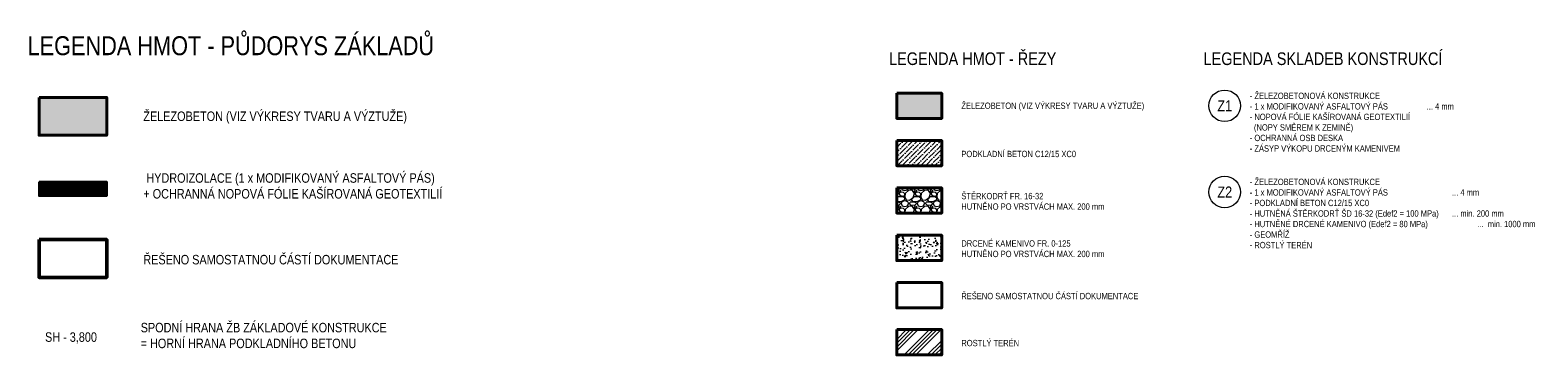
# Model space of a CAD drawing. Header units: millimetres. Extents: x -2694 to 670324, y -147023 to 76385.
# Tile 5 of 51: x 115576 to 163292, y -58248 to -47962. Entities that reach past the tile are written whole.
import ezdxf

# ---------------------------------------------------------------- set-up
doc = ezdxf.new("R2010")
doc.units = ezdxf.units.MM
doc.header["$LTSCALE"] = 10
for name, color, linetype, lineweight in [('A_KOTY', 7, 'Continuous', 13), ('A_TABULKY', 131, 'Continuous', 13), ('A_TUCNA', 1, 'Continuous', 40), ('CA_ZAKLADY25', 43, 'Continuous', 20)]:
    doc.layers.add(name, color=color, linetype=linetype, lineweight=lineweight)
doc.layers.add('A_SRAF', color=8, linetype='Continuous', lineweight=13, transparency=0.3)
doc.layers.add('A_SRAFY_ZB', color=7, linetype='Continuous', lineweight=13, true_color=0xc8c8c8, transparency=0.3)
doc.layers.add('B_PUD_ZAKLAD_TENKA_PODKLADNI_BETON_A_H.I.', color=7, linetype='Continuous', lineweight=30, true_color=0x05ff44)
doc.layers.add('B_PUD_ZAKLAD_TUCNA_ZAKLAD_SPARA', color=7, linetype='Continuous', lineweight=40, true_color=0xff054b)
doc.styles.add('KÓTY', font='ARIALN.TTF')
doc.styles.add('TEXT', font='ARIALN.TTF', dxfattribs={"height": 100})

msp = doc.modelspace()

# ---------------------------------------------------------------- hatches: boundary and pattern name
at = {"layer": 'A_SRAF'}
h = msp.add_hatch(dxfattribs=at)
h.set_pattern_fill('ANSI36', color=256, scale=33)
h.set_pattern_definition([(45, (0, 1500), (55.565335, 203.73956), [261.9375, -52.3875, 0, -52.3875])])
h.paths.add_polyline_path([(144429, -51458.8), (143001.8, -51458.8), (143001.8, -52258.8), (144429, -52258.8)])
h = msp.add_hatch(dxfattribs=at)
h.set_pattern_fill('GRAVEL', color=256, scale=20)
h.set_pattern_definition([(228.012788, (365.76, 8008), (-4064, -4572), [68.3443, -6766.0967]), (184.969741, (320.04, 7957.2), (6095.9999976, 508.000029), [117.281, -11610.8098]), (132.510447, (203.2, 7947.04), (5080.000002, -5587.999998), [82.6963, -8186.9446]), (267.273689, (5.08, 7820.04), (508.000001, 10160), [106.8009, -10573.2875]), (292.833654, (0, 7713.36), (-2540.0000002, 6096), [104.7267, -10367.9615]), (357.273689, (40.64, 7616.84), (-10160, 508.000001), [106.8009, -10573.2875]), (37.69424, (147.32, 7611.76), (-6603.9999997, -5080.0000004), [141.2387, -13982.623]), (72.255328, (259.08, 7698.12), (3556.000001, 11175.9999997), [133.3439, -13201.0513]), (121.429566, (299.72, 7825.12), (-4064.0000006, 6603.9999996), [107.1626, -10609.1091]), (175.236358, (243.84, 7916.56), (5588, -508.000001), [122.3427, -5994.7874]), (222.397438, (121.92, 7926.72), (-6095.9999998, -5588.0000002), [158.2156, -15663.3545]), (138.814075, (508, 7814.96), (-3556, 3048), [54.0009, -5346.1132]), (171.469234, (467.36, 7850.52), (6604, -1015.999999), [102.7364, -10170.9278]), (225, (365.76, 7865.76), (-7e-14, -508), [71.8419, -646.5786]), (203.19859, (330.2, 7926.72), (2540, 1016), [38.6883, -3830.1245]), (291.80141, (294.64, 7911.48), (-508, 1524), [54.7131, -2680.9506]), (30.963757, (314.96, 7860.68), (1524, 1016), [88.864, -2873.2596]), (161.56505, (391.16, 7906.4), (1016, -508), [64.2574, -1542.1796]), (16.38954, (0, 7911.48), (5080, 1524), [90.0176, -8911.7653]), (70.346176, (86.36, 7936.88), (-2032, -5588), [75.5198, -7476.4431]), (293.19859, (391.16, 8008), (-1016, 2540), [77.376, -3791.4367]), (343.61046, (421.64, 7936.88), (-5080, 1523.9999996), [90.0176, -8911.7653]), (339.443955, (0, 7596.52), (-2540, 1016), [86.807, -4253.5469]), (294.77514, (81.28, 7566.04), (-2540.000003, 5587.999999), [72.7344, -7200.7187]), (66.80141, (396.24, 7500), (1016, 2540), [77.376, -3791.4367]), (17.354025, (426.72, 7571.12), (-6604, -2032.0000004), [85.1565, -8430.4752]), (69.443955, (147.32, 7500), (-1016, -2540), [43.4035, -4296.9504]), (101.30993, (365.76, 7500), (-508, 2032), [25.903, -2564.399]), (165.96376, (360.68, 7525.4), (1524, -508), [104.7267, -1989.8109]), (186.009006, (259.08, 7550.8), (5080, 508.0000003), [97.0534, -9608.273]), (303.69007, (314.96, 7814.96), (-508, 1016), [73.2648, -1758.3553]), (353.157227, (355.6, 7754), (8636, -1015.9999995), [127.9114, -12663.2018]), (60.945396, (482.6, 7738.76), (-2032, -3556), [52.3016, -5177.8785]), (90, (508, 7784.5), (-508, 508), [30.48, -477.52]), (120.256437, (248.92, 7566.04), (2032, -3556), [70.5734, -6986.7882]), (48.012787, (213.36, 7627), (4064, 4572), [136.6886, -6697.7524]), (0, (304.8, 7728.6), (508, 508), [132.08, -375.92]), (325.304846, (436.88, 7728.6), (5080.000002, -3555.999997), [80.3219, -7951.8633]), (254.054604, (502.92, 7682.88), (-508, -2032), [73.9658, -3624.33]), (207.645975, (482.6, 7611.76), (-9652.0000004, -5079.9999993), [120.429, -11922.4929]), (175.426079, (375.92, 7555.88), (-6604, 508), [127.4059, -12613.1693])])
h.paths.add_polyline_path([(144429, -52958.8), (143001.8, -52958.8), (143001.8, -53758.8), (144429, -53758.8)])
h = msp.add_hatch(dxfattribs=at)
h.set_pattern_fill('AR-CONC', color=256, scale=2)
h.set_pattern_definition([(50, (0, 4500), (364.36934, -31.87817), [38.1, -419.1]), (355, (0, 4500), (-70.4868, 382.1137), [30.48, -335.2812]), (100.45144, (30.36, 4497.34), (293.8825, 350.2355), [32.38, -356.1805]), (46.1842, (0, 4601.6), (542.1581, -84.0847), [57.15, -628.65]), (96.63556, (45.2, 4594.6), (474.8083, 494.8522), [48.57, -534.2712]), (351.18415, (0, 4601.6), (474.8083, 494.8522), [45.72, -502.9195]), (21, (50.8, 4576.2), (303.2288, -204.5304), [38.1, -419.1]), (326, (50.8, 4576.2), (123.6041, 368.3759), [30.48, -335.28]), (71.45144, (76.07, 4559.16), (426.8328, 163.8455), [32.38, -356.1799]), (37.5, (0, 4500), (6.17721, 169.11008), [0, -331.216, 0, -340.36, 0, -336.55]), (7.5, (0, 4500), (133.63933, 200.36115), [0, -194.056, 0, -323.596, 0, -128.27]), (327.5, (-113.28, 4500), (271.18119, -11.45749), [0, -127, 0, -396.24, 0, -525.78]), (317.5, (-164.08, 4500), (296.25836, 50.853), [0, -165.1, 0, -263.144, 0, -373.38])])
h.paths.add_polyline_path([(144429, -54458.8), (143001.8, -54458.8), (143001.8, -55258.8), (144429, -55258.8)])
h = msp.add_hatch(dxfattribs=at)
h.set_pattern_fill('ANSI34', color=256, scale=27)
h.paths.add_polyline_path([(144429, -57447.9), (143001.8, -57447.9), (143001.8, -58247.9), (144429, -58247.9)])
at = {"layer": 'A_SRAFY_ZB', "linetype": 'Continuous', "lineweight": -3, "transparency": 33554687}
for points in [[(117998.9, -50093.6), (115858.1, -50093.6), (115858.1, -51293.6), (117998.9, -51293.6)], [(144429, -49958.8), (143001.8, -49958.8), (143001.8, -50758.8), (144429, -50758.8)]]:
    msp.add_hatch(color=256, dxfattribs=at).paths.add_polyline_path(points)

# ---------------------------------------------------------------- linework, layer by layer
at = {"layer": 'A_KOTY'}
for centre in [(153382.8, -50358.8), (153382.8, -53091.1)]:
    msp.add_circle(centre, 500, dxfattribs=at)
at = {"layer": 'A_TUCNA'}
for points in [[(143001.8, -49958.8), (144429, -49958.8), (144429, -50758.8), (143001.8, -50758.8)], [(143001.8, -51458.8), (144429, -51458.8), (144429, -52258.8), (143001.8, -52258.8)], [(143001.8, -52958.8), (144429, -52958.8), (144429, -53758.8), (143001.8, -53758.8)], [(143001.8, -54458.8), (144429, -54458.8), (144429, -55258.8), (143001.8, -55258.8)], [(143001.8, -55958.8), (144429, -55958.8), (144429, -56758.8), (143001.8, -56758.8)], [(143001.8, -57447.9), (144429, -57447.9), (144429, -58247.9), (143001.8, -58247.9)]]:
    msp.add_lwpolyline(points, close=True, dxfattribs=at)
at = {"layer": 'B_PUD_ZAKLAD_TENKA_PODKLADNI_BETON_A_H.I.', "transparency": 33554559, "const_width": 400}
msp.add_lwpolyline([(115858.1, -52986.9), (117998.9, -52986.9)], dxfattribs=at)
at = {"layer": 'B_PUD_ZAKLAD_TENKA_PODKLADNI_BETON_A_H.I.'}
msp.add_lwpolyline([(115858.1, -52761.9), (117998.9, -52761.9), (117998.9, -53211.9), (115858.1, -53211.9)], close=True, dxfattribs=at)
at = {"layer": 'B_PUD_ZAKLAD_TUCNA_ZAKLAD_SPARA'}
msp.add_lwpolyline([(115858.1, -50093.6), (117998.9, -50093.6), (117998.9, -51293.6), (115858.1, -51293.6)], close=True, dxfattribs=at)
at = {"layer": 'CA_ZAKLADY25', "color": 251, "lineweight": 50, "true_color": 0x646464}
msp.add_lwpolyline([(115858.1, -54593.6), (117998.9, -54593.6), (117998.9, -55793.6), (115858.1, -55793.6)], close=True, dxfattribs=at)

# ---------------------------------------------------------------- texts
at = {"layer": 'A_KOTY', "lineweight": 30, "transparency": 33554687, "insert": (116868.6, -57711.5), "char_height": 300, "attachment_point": 5, "style": 'KÓTY', "bg_fill": 3, "box_fill_scale": 1.75, "bg_fill_color": 256, "bg_fill_transparency": 0}
msp.add_mtext('SH - 3,800', dxfattribs=at)
at = {"layer": 'A_TABULKY', "style": 'TEXT'}
for s, height, p in [('LEGENDA HMOT - PŮDORYS ZÁKLADŮ', 600, (115493.3, -48755.6)), ('LEGENDA HMOT - ŘEZY', 400, (142758.6, -49066.8)), ('LEGENDA SKLADEB KONSTRUKCÍ', 400, (152712, -49066.8))]:
    msp.add_text(s, height=height, dxfattribs=at).set_placement(p)
at = {"layer": 'A_TABULKY', "char_height": 200, "style": 'TEXT'}
for s, insert, attachment_point in [('- ŽELEZOBETONOVÁ KONSTRUKCE\\P- 1 x MODIFIKOVANÝ ASFALTOVÝ PÁS^I^I... 4 mm\\P- NOPOVÁ FÓLIE KAŠÍROVANÁ GEOTEXTILIÍ^I\\P  (NOPY SMĚREM K ZEMINĚ)\\P- OCHRANNÁ OSB DESKA\\P- ZÁSYP VÝKOPU DRCENÝM KAMENIVEM', (154174.6, -49943), 1), ('ŽELEZOBETON (VIZ VÝKRESY TVARU A VÝZTUŽE)', (145046.4, -50385.8), 4), ('\\A1;PODKLADNÍ BETON C12/15 XC0', (145046.4, -51885.8), 4), ('\\A1;- ŽELEZOBETONOVÁ KONSTRUKCE\\P- 1 x MODIFIKOVANÝ ASFALTOVÝ PÁS^I^I^I... 4 mm\\P- PODKLADNÍ BETON C12/15 XC0\\P- HUTNĚNÁ ŠTĚRKODRŤ ŠD 16-32 (Edef2 = 100 MPa)^I... min. 200 mm\\P- HUTNĚNÉ DRCENÉ KAMENIVO (Edef2 = 80 MPa)^I^I...  min. 1000 mm\\P- GEOMŘÍŽ \\P- ROSTLÝ TERÉN', (154174.6, -52669.2), 1), ('ŠTĚRKODRŤ FR. 16-32\\PHUTNĚNO PO VRSTVÁCH MAX. 200 mm', (145046.4, -53385.8), 4), ('DRCENÉ KAMENIVO FR. 0-125\\PHUTNĚNO PO VRSTVÁCH MAX. 200 mm', (145046.4, -54885.8), 4), ('ŘEŠENO SAMOSTATNOU ČÁSTÍ DOKUMENTACE', (145046.4, -56385.8), 4), ('ROSTLÝ TERÉN', (145046.4, -57874.9), 4)]:
    msp.add_mtext(s, dxfattribs=dict(at, insert=insert, attachment_point=attachment_point))
at = {"layer": 'A_TABULKY', "char_height": 300, "width": 20126.448, "attachment_point": 4, "style": 'TEXT'}
for s, insert in [('{\\C2;ŽELEZOBETON (VIZ VÝKRESY TVARU A VÝZTUŽE)}', (119158, -50734.1)), (' HYDROIZOLACE (1 x MODIFIKOVANÝ ASFALTOVÝ PÁS)\\P+ OCHRANNÁ NOPOVÁ FÓLIE KAŠÍROVANÁ GEOTEXTILIÍ ', (119158, -52897.5)), ('ŘEŠENO SAMOSTATNOU ČÁSTÍ DOKUMENTACE', (119158, -55234.1)), ('SPODNÍ HRANA ŽB ZÁKLADOVÉ KONSTRUKCE \\P= HORNÍ HRANA PODKLADNÍHO BETONU', (119073.8, -57635.9))]:
    msp.add_mtext(s, dxfattribs=dict(at, insert=insert))

# ---------------------------------------------------------------- next in the draw order: texts
at = {"layer": 'A_KOTY', "char_height": 350, "attachment_point": 5, "style": 'KÓTY', "bg_fill": 3, "box_fill_scale": 1.1, "bg_fill_color": 256, "bg_fill_true_color": 13158600, "bg_fill_transparency": 0}
for s, insert in [('\\A1;Z1', (153382.8, -50358.8)), ('\\A1;Z2', (153382.8, -53091.1))]:
    msp.add_mtext(s, dxfattribs=dict(at, insert=insert))

doc.saveas('drawing.dxf')
